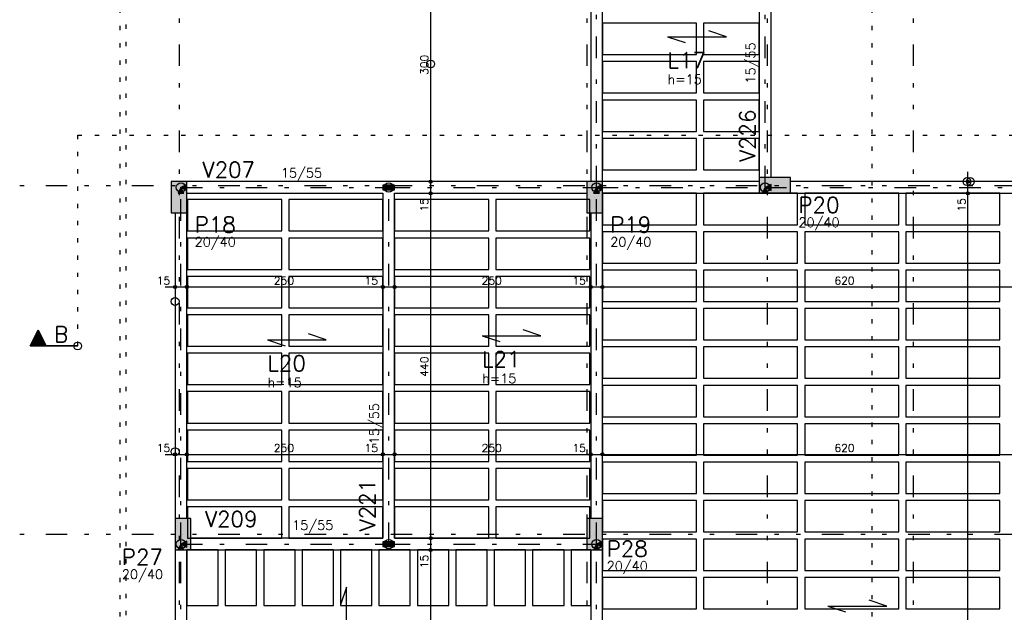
# Model space of a CAD drawing. Extents: x 0 to 119, y 0 to 84.
# Tile 4 of 19: x 12 to 34, y 34 to 48. Entities that reach past the tile are written whole.
import ezdxf

# ---------------------------------------------------------------- set-up
doc = ezdxf.new("R2010")
doc.units = 0
doc.header["$MEASUREMENT"] = 0
for name, pattern in [('ESTILO_TQS_0002', [0.4, 0.1, -0.3]), ('ESTILO_TQS_0003', [1.5, 0.5, -0.4, 0.1, -0.5]), ('ESTILO_TQS_0004', [2, 0.5, -0.4, 0.1, -0.4, 0.1, -0.5])]:
    doc.linetypes.add(name, pattern=pattern)
for name, color, linetype in [('1', 1, 'CONTINUOUS'), ('3', 3, 'CONTINUOUS'), ('4', 4, 'CONTINUOUS'), ('6', 6, 'CONTINUOUS'), ('9', 9, 'CONTINUOUS')]:
    doc.layers.add(name, color=color, linetype=linetype)
doc.styles.get("Standard").update_dxf_attribs({"font": 'ROMANS.SHX'})

msp = doc.modelspace()

# ---------------------------------------------------------------- linework, layer by layer
at = {"layer": '1', "linetype": 'ESTILO_TQS_0004'}
for p, q in [((15.316, 75.149), (15.316, 6.967)), ((24.771, 75.149), (24.771, 6.967)), ((28.953, 75.149), (28.953, 6.967)), ((32.344, 75.149), (32.344, 6.967)), ((10.225, 43.876), (76.189, 43.876)), ((10.225, 35.786), (76.189, 35.786))]:
    msp.add_line(p, q, dxfattribs=at)
at = {"layer": '1', "linetype": 'Continuous'}
for p, q in [((21.15, 49.649), (21.15, 43.74)), ((26.645, 47.328), (28.008, 47.328)), ((26.645, 47.328), (27.054, 47.192)), ((28.008, 47.328), (27.599, 47.464)), ((21.15, 44.195), (21.15, 43.467)), ((33.61, 43.467), (33.61, 44.195)), ((21.15, 43.967), (21.15, 43.967)), ((21.15, 43.967), (21.15, 43.967)), ((21.15, 43.922), (21.15, 35.467)), ((29.134, 43.876), (29.134, 43.876)), ((33.437, 43.967), (33.383, 43.967)), ((33.61, 23.286), (33.61, 43.922)), ((33.665, 43.967), (33.665, 43.967)), ((21.15, 43.695), (21.15, 43.695)), ((21.15, 43.695), (21.15, 43.695)), ((33.437, 43.695), (33.383, 43.695)), ((33.437, 43.695), (33.383, 43.695)), ((33.665, 43.695), (33.665, 43.695)), ((33.665, 43.695), (33.665, 43.695)), ((15.316, 43.604), (15.316, 43.604)), ((24.953, 43.604), (24.953, 43.604)), ((14.998, 41.524), (15.725, 41.524)), ((15.225, 41.543), (15.225, 41.543)), ((15.271, 41.524), (20.271, 41.524)), ((15.498, 41.543), (15.498, 41.543)), ((15.498, 41.543), (15.498, 41.543)), ((19.816, 41.524), (20.544, 41.524)), ((20.044, 41.543), (20.044, 41.543)), ((20.044, 41.543), (20.044, 41.543)), ((20.089, 41.524), (25.089, 41.524)), ((20.316, 41.543), (20.316, 41.543)), ((20.316, 41.543), (20.316, 41.543)), ((24.634, 41.524), (25.362, 41.524)), ((24.862, 41.543), (24.862, 41.543)), ((24.862, 41.543), (24.862, 41.543)), ((24.907, 41.524), (36.635, 41.524)), ((25.134, 41.543), (25.134, 41.543)), ((25.134, 41.543), (25.134, 41.543)), ((15.225, 41.316), (15.225, 41.297)), ((15.498, 41.316), (15.498, 41.297)), ((15.498, 41.316), (15.498, 41.297)), ((20.044, 41.316), (20.044, 41.297)), ((20.044, 41.316), (20.044, 41.297)), ((20.316, 41.316), (20.316, 41.297)), ((20.316, 41.316), (20.316, 41.297)), ((24.862, 41.316), (24.862, 41.297)), ((24.862, 41.316), (24.862, 41.297)), ((25.134, 41.316), (25.134, 41.297)), ((25.134, 41.316), (25.134, 41.297)), ((18.731, 40.297), (18.321, 40.433)), ((23.708, 40.391), (23.299, 40.528)), ((17.367, 40.297), (18.731, 40.297)), ((17.367, 40.297), (17.776, 40.16)), ((22.344, 40.391), (23.708, 40.391)), ((22.344, 40.391), (22.753, 40.255)), ((14.998, 37.64), (15.725, 37.64)), ((15.225, 37.64), (15.225, 37.64)), ((15.271, 37.64), (20.271, 37.64)), ((15.498, 37.64), (15.498, 37.64)), ((15.498, 37.64), (15.498, 37.64)), ((19.816, 37.64), (20.544, 37.64)), ((20.044, 37.64), (20.044, 37.64)), ((20.044, 37.64), (20.044, 37.64)), ((20.089, 37.64), (25.089, 37.64)), ((20.316, 37.64), (20.316, 37.64)), ((20.316, 37.64), (20.316, 37.64)), ((24.634, 37.64), (25.362, 37.64)), ((24.862, 37.64), (24.862, 37.64)), ((24.862, 37.64), (24.862, 37.64)), ((24.907, 37.64), (36.635, 37.64)), ((25.134, 37.64), (25.134, 37.64)), ((25.134, 37.64), (25.134, 37.64)), ((21.15, 35.922), (21.15, 35.195)), ((15.407, 35.786), (15.407, 35.786)), ((21.15, 35.695), (21.15, 35.695)), ((21.15, 35.695), (21.15, 35.695)), ((21.15, 35.649), (21.15, 31.558)), ((24.953, 35.786), (24.953, 35.786)), ((21.15, 35.422), (21.15, 35.422)), ((21.15, 35.422), (21.15, 35.422)), ((19.198, 34.56), (19.061, 34.151)), ((19.198, 33.197), (19.198, 34.56)), ((31.726, 34.122), (31.317, 34.258)), ((30.362, 34.122), (31.726, 34.122)), ((30.362, 34.122), (30.771, 33.986))]:
    msp.add_line(p, q, dxfattribs=at)
at = {"layer": '1', "linetype": 'ESTILO_TQS_0003'}
for p, q in [((24.998, 43.831), (24.998, 49.558)), ((28.907, 43.831), (28.907, 49.558)), ((15.362, 35.558), (15.362, 43.831)), ((15.362, 43.831), (20.18, 43.831)), ((20.18, 43.831), (24.998, 43.831)), ((20.18, 35.558), (20.18, 43.831)), ((24.998, 43.831), (28.907, 43.831)), ((24.998, 35.558), (24.998, 43.831)), ((28.907, 43.831), (36.544, 43.831)), ((15.362, 31.649), (15.362, 35.558)), ((15.362, 35.558), (20.18, 35.558)), ((20.18, 35.558), (24.998, 35.558)), ((24.998, 31.649), (24.998, 35.558))]:
    msp.add_line(p, q, dxfattribs=at)
at = {"layer": '1', "linetype": 'Continuous'}
for points in [[(24.862, 49.422), (24.862, 43.967)], [(25.134, 43.967), (25.134, 49.422)], [(28.771, 49.422), (28.771, 44.058)], [(29.044, 44.058), (29.044, 49.422)], [(25.134, 47.64), (25.134, 46.913), (27.316, 46.913), (27.316, 47.64), (25.134, 47.64)], [(27.48, 47.64), (27.48, 46.913), (28.771, 46.913), (28.771, 47.64), (27.48, 47.64)], [(25.134, 46.749), (25.134, 46.022), (27.316, 46.022), (27.316, 46.749), (25.134, 46.749)], [(27.48, 46.749), (27.48, 46.022), (28.771, 46.022), (28.771, 46.749), (27.48, 46.749)], [(25.134, 45.858), (25.134, 45.131), (27.316, 45.131), (27.316, 45.858), (25.134, 45.858)], [(27.48, 45.858), (27.48, 45.131), (28.771, 45.131), (28.771, 45.858), (27.48, 45.858)], [(25.134, 44.967), (25.134, 44.24), (27.316, 44.24), (27.316, 44.967), (25.134, 44.967)], [(27.48, 44.967), (27.48, 44.24), (28.771, 44.24), (28.771, 44.967), (27.48, 44.967)], [(15.498, 43.763), (15.498, 43.899), (15.362, 43.831), (15.498, 43.763)], [(20.18, 43.967), (15.498, 43.967)], [(20.044, 43.886), (20.044, 43.776), (20.316, 43.776), (20.316, 43.886), (20.044, 43.886)], [(24.771, 43.967), (20.18, 43.967)], [(25.134, 43.763), (25.134, 43.899), (24.998, 43.831), (25.134, 43.763)], [(28.771, 43.967), (25.134, 43.967)], [(29.044, 43.763), (29.044, 43.899), (28.907, 43.831), (29.044, 43.763)], [(36.407, 43.967), (29.498, 43.967)], [(15.294, 43.695), (15.43, 43.695), (15.362, 43.831), (15.294, 43.695)], [(15.498, 43.695), (20.044, 43.695)], [(20.044, 43.695), (20.044, 35.695)], [(20.316, 43.695), (24.771, 43.695)], [(20.316, 35.695), (20.316, 43.695)], [(24.93, 43.695), (25.066, 43.695), (24.998, 43.831), (24.93, 43.695)], [(25.134, 43.695), (28.771, 43.695)], [(25.134, 43.695), (25.134, 42.967), (27.316, 42.967), (27.316, 43.695), (25.134, 43.695)], [(27.48, 43.695), (27.48, 42.967), (29.662, 42.967), (29.662, 43.695), (27.48, 43.695)], [(28.839, 43.695), (28.975, 43.695), (28.907, 43.831), (28.839, 43.695)], [(29.498, 43.695), (36.407, 43.695)], [(29.825, 43.695), (29.825, 42.967), (32.007, 42.967), (32.007, 43.695), (29.825, 43.695)], [(32.171, 43.695), (32.171, 42.967), (34.353, 42.967), (34.353, 43.695), (32.171, 43.695)], [(15.516, 43.549), (15.516, 42.822), (17.698, 42.822), (17.698, 43.549), (15.516, 43.549)], [(17.862, 43.549), (17.862, 42.822), (20.044, 42.822), (20.044, 43.549), (17.862, 43.549)], [(20.316, 43.549), (20.316, 42.822), (22.498, 42.822), (22.498, 43.549), (20.316, 43.549)], [(22.662, 43.549), (22.662, 42.822), (24.844, 42.822), (24.844, 43.549), (22.662, 43.549)], [(15.225, 43.24), (15.225, 36.149)], [(15.498, 36.149), (15.498, 43.24)], [(24.862, 43.24), (24.862, 36.149)], [(25.134, 36.149), (25.134, 43.24)], [(25.134, 42.804), (25.134, 42.076), (27.316, 42.076), (27.316, 42.804), (25.134, 42.804)], [(27.48, 42.804), (27.48, 42.076), (29.662, 42.076), (29.662, 42.804), (27.48, 42.804)], [(29.825, 42.804), (29.825, 42.076), (32.007, 42.076), (32.007, 42.804), (29.825, 42.804)], [(32.171, 42.804), (32.171, 42.076), (34.353, 42.076), (34.353, 42.804), (32.171, 42.804)], [(15.516, 42.658), (15.516, 41.931), (17.698, 41.931), (17.698, 42.658), (15.516, 42.658)], [(17.862, 42.658), (17.862, 41.931), (20.044, 41.931), (20.044, 42.658), (17.862, 42.658)], [(20.316, 42.658), (20.316, 41.931), (22.498, 41.931), (22.498, 42.658), (20.316, 42.658)], [(22.662, 42.658), (22.662, 41.931), (24.844, 41.931), (24.844, 42.658), (22.662, 42.658)], [(25.134, 41.913), (25.134, 41.186), (27.316, 41.186), (27.316, 41.913), (25.134, 41.913)], [(27.48, 41.913), (27.48, 41.186), (29.662, 41.186), (29.662, 41.913), (27.48, 41.913)], [(29.825, 41.913), (29.825, 41.186), (32.007, 41.186), (32.007, 41.913), (29.825, 41.913)], [(32.171, 41.913), (32.171, 41.186), (34.353, 41.186), (34.353, 41.913), (32.171, 41.913)], [(15.516, 41.767), (15.516, 41.04), (17.698, 41.04), (17.698, 41.767), (15.516, 41.767)], [(17.862, 41.767), (17.862, 41.04), (20.044, 41.04), (20.044, 41.767), (17.862, 41.767)], [(20.316, 41.767), (20.316, 41.04), (22.498, 41.04), (22.498, 41.767), (20.316, 41.767)], [(22.662, 41.767), (22.662, 41.04), (24.844, 41.04), (24.844, 41.767), (22.662, 41.767)], [(15.516, 40.876), (15.516, 40.149), (17.698, 40.149), (17.698, 40.876), (15.516, 40.876)], [(17.862, 40.876), (17.862, 40.149), (20.044, 40.149), (20.044, 40.876), (17.862, 40.876)], [(20.316, 40.876), (20.316, 40.149), (22.498, 40.149), (22.498, 40.876), (20.316, 40.876)], [(22.662, 40.876), (22.662, 40.149), (24.844, 40.149), (24.844, 40.876), (22.662, 40.876)], [(25.134, 41.022), (25.134, 40.295), (27.316, 40.295), (27.316, 41.022), (25.134, 41.022)], [(27.48, 41.022), (27.48, 40.295), (29.662, 40.295), (29.662, 41.022), (27.48, 41.022)], [(29.825, 41.022), (29.825, 40.295), (32.007, 40.295), (32.007, 41.022), (29.825, 41.022)], [(32.171, 41.022), (32.171, 40.295), (34.353, 40.295), (34.353, 41.022), (32.171, 41.022)], [(15.516, 39.986), (15.516, 39.258), (17.698, 39.258), (17.698, 39.986), (15.516, 39.986)], [(17.862, 39.986), (17.862, 39.258), (20.044, 39.258), (20.044, 39.986), (17.862, 39.986)], [(20.316, 39.986), (20.316, 39.258), (22.498, 39.258), (22.498, 39.986), (20.316, 39.986)], [(22.662, 39.986), (22.662, 39.258), (24.844, 39.258), (24.844, 39.986), (22.662, 39.986)], [(25.134, 40.131), (25.134, 39.404), (27.316, 39.404), (27.316, 40.131), (25.134, 40.131)], [(27.48, 40.131), (27.48, 39.404), (29.662, 39.404), (29.662, 40.131), (27.48, 40.131)], [(29.825, 40.131), (29.825, 39.404), (32.007, 39.404), (32.007, 40.131), (29.825, 40.131)], [(32.171, 40.131), (32.171, 39.404), (34.353, 39.404), (34.353, 40.131), (32.171, 40.131)], [(15.516, 39.095), (15.516, 38.367), (17.698, 38.367), (17.698, 39.095), (15.516, 39.095)], [(17.862, 39.095), (17.862, 38.367), (20.044, 38.367), (20.044, 39.095), (17.862, 39.095)], [(20.316, 39.095), (20.316, 38.367), (22.498, 38.367), (22.498, 39.095), (20.316, 39.095)], [(22.662, 39.095), (22.662, 38.367), (24.844, 38.367), (24.844, 39.095), (22.662, 39.095)], [(25.134, 39.24), (25.134, 38.513), (27.316, 38.513), (27.316, 39.24), (25.134, 39.24)], [(27.48, 39.24), (27.48, 38.513), (29.662, 38.513), (29.662, 39.24), (27.48, 39.24)], [(29.825, 39.24), (29.825, 38.513), (32.007, 38.513), (32.007, 39.24), (29.825, 39.24)], [(32.171, 39.24), (32.171, 38.513), (34.353, 38.513), (34.353, 39.24), (32.171, 39.24)], [(15.516, 38.204), (15.516, 37.476), (17.698, 37.476), (17.698, 38.204), (15.516, 38.204)], [(17.862, 38.204), (17.862, 37.476), (20.044, 37.476), (20.044, 38.204), (17.862, 38.204)], [(20.316, 38.204), (20.316, 37.476), (22.498, 37.476), (22.498, 38.204), (20.316, 38.204)], [(22.662, 38.204), (22.662, 37.476), (24.844, 37.476), (24.844, 38.204), (22.662, 38.204)], [(25.134, 38.349), (25.134, 37.622), (27.316, 37.622), (27.316, 38.349), (25.134, 38.349)], [(27.48, 38.349), (27.48, 37.622), (29.662, 37.622), (29.662, 38.349), (27.48, 38.349)], [(29.825, 38.349), (29.825, 37.622), (32.007, 37.622), (32.007, 38.349), (29.825, 38.349)], [(32.171, 38.349), (32.171, 37.622), (34.353, 37.622), (34.353, 38.349), (32.171, 38.349)], [(25.134, 37.458), (25.134, 36.731), (27.316, 36.731), (27.316, 37.458), (25.134, 37.458)], [(27.48, 37.458), (27.48, 36.731), (29.662, 36.731), (29.662, 37.458), (27.48, 37.458)], [(29.825, 37.458), (29.825, 36.731), (32.007, 36.731), (32.007, 37.458), (29.825, 37.458)], [(32.171, 37.458), (32.171, 36.731), (34.353, 36.731), (34.353, 37.458), (32.171, 37.458)], [(15.516, 37.313), (15.516, 36.586), (17.698, 36.586), (17.698, 37.313), (15.516, 37.313)], [(17.862, 37.313), (17.862, 36.586), (20.044, 36.586), (20.044, 37.313), (17.862, 37.313)], [(20.316, 37.313), (20.316, 36.586), (22.498, 36.586), (22.498, 37.313), (20.316, 37.313)], [(22.662, 37.313), (22.662, 36.586), (24.844, 36.586), (24.844, 37.313), (22.662, 37.313)], [(25.134, 36.567), (25.134, 35.84), (27.316, 35.84), (27.316, 36.567), (25.134, 36.567)], [(27.48, 36.567), (27.48, 35.84), (29.662, 35.84), (29.662, 36.567), (27.48, 36.567)], [(29.825, 36.567), (29.825, 35.84), (32.007, 35.84), (32.007, 36.567), (29.825, 36.567)], [(32.171, 36.567), (32.171, 35.84), (34.353, 35.84), (34.353, 36.567), (32.171, 36.567)], [(15.516, 36.422), (15.516, 35.695), (17.698, 35.695), (17.698, 36.422), (15.516, 36.422)], [(17.862, 36.422), (17.862, 35.695), (20.044, 35.695), (20.044, 36.422), (17.862, 36.422)], [(20.316, 36.422), (20.316, 35.695), (22.498, 35.695), (22.498, 36.422), (20.316, 36.422)], [(22.662, 36.422), (22.662, 35.695), (24.844, 35.695), (24.844, 36.422), (22.662, 36.422)], [(15.498, 35.49), (15.498, 35.626), (15.362, 35.558), (15.498, 35.49)], [(20.044, 35.695), (15.589, 35.695)], [(24.771, 35.695), (20.316, 35.695)], [(25.134, 35.49), (25.134, 35.626), (24.998, 35.558), (25.134, 35.49)], [(25.134, 35.676), (25.134, 34.949), (27.316, 34.949), (27.316, 35.676), (25.134, 35.676)], [(27.48, 35.676), (27.48, 34.949), (29.662, 34.949), (29.662, 35.676), (27.48, 35.676)], [(29.825, 35.676), (29.825, 34.949), (32.007, 34.949), (32.007, 35.676), (29.825, 35.676)], [(32.171, 35.676), (32.171, 34.949), (34.353, 34.949), (34.353, 35.676), (32.171, 35.676)], [(15.225, 35.422), (15.225, 31.786)], [(15.294, 35.422), (15.43, 35.422), (15.362, 35.558), (15.294, 35.422)], [(15.498, 31.786), (15.498, 35.422)], [(15.498, 34.131), (16.225, 34.131), (16.225, 35.422), (15.498, 35.422), (15.498, 34.131)], [(15.589, 35.422), (20.18, 35.422)], [(16.389, 34.131), (17.116, 34.131), (17.116, 35.422), (16.389, 35.422), (16.389, 34.131)], [(17.28, 34.131), (18.007, 34.131), (18.007, 35.422), (17.28, 35.422), (17.28, 34.131)], [(18.171, 34.131), (18.898, 34.131), (18.898, 35.422), (18.171, 35.422), (18.171, 34.131)], [(19.062, 34.131), (19.789, 34.131), (19.789, 35.422), (19.062, 35.422), (19.062, 34.131)], [(19.953, 34.131), (20.68, 34.131), (20.68, 35.422), (19.953, 35.422), (19.953, 34.131)], [(20.044, 35.613), (20.044, 35.504), (20.316, 35.504), (20.316, 35.613), (20.044, 35.613)], [(20.18, 35.422), (24.771, 35.422)], [(20.844, 34.131), (21.571, 34.131), (21.571, 35.422), (20.844, 35.422), (20.844, 34.131)], [(21.735, 34.131), (22.462, 34.131), (22.462, 35.422), (21.735, 35.422), (21.735, 34.131)], [(22.625, 34.131), (23.353, 34.131), (23.353, 35.422), (22.625, 35.422), (22.625, 34.131)], [(23.516, 34.131), (24.244, 34.131), (24.244, 35.422), (23.516, 35.422), (23.516, 34.131)], [(24.407, 34.131), (24.862, 34.131), (24.862, 35.422), (24.407, 35.422), (24.407, 34.131)], [(24.862, 35.422), (24.862, 31.786)], [(24.93, 35.422), (25.066, 35.422), (24.998, 35.558), (24.93, 35.422)], [(25.134, 31.786), (25.134, 35.422)], [(25.134, 34.786), (25.134, 34.058), (27.316, 34.058), (27.316, 34.786), (25.134, 34.786)], [(27.48, 34.786), (27.48, 34.058), (29.662, 34.058), (29.662, 34.786), (27.48, 34.786)], [(29.825, 34.786), (29.825, 34.058), (32.007, 34.058), (32.007, 34.786), (29.825, 34.786)], [(32.171, 34.786), (32.171, 34.058), (34.353, 34.058), (34.353, 34.786), (32.171, 34.786)]]:
    msp.add_lwpolyline(points, dxfattribs=at)
for centre, radius in [((21.15, 46.695), 0.0909), ((15.362, 43.831), 0.109), ((15.362, 43.831), 0.109), ((20.18, 43.831), 0.109), ((20.18, 43.831), 0.109), ((21.15, 43.967), 0.0364), ((21.15, 43.967), 0.0364), ((21.15, 43.967), 0.0182), ((21.15, 43.967), 0.0182), ((24.998, 43.831), 0.109), ((24.998, 43.831), 0.109), ((28.907, 43.831), 0.109), ((28.907, 43.831), 0.109), ((33.588, 43.967), 0.0909), ((33.665, 43.967), 0.0909), ((33.61, 43.967), 0.0364), ((33.61, 43.967), 0.0182), ((21.15, 43.695), 0.0364), ((21.15, 43.695), 0.0364), ((21.15, 43.695), 0.0182), ((21.15, 43.695), 0.0182), ((33.61, 43.695), 0.0364), ((33.61, 43.695), 0.0364), ((33.61, 43.695), 0.0182), ((33.61, 43.695), 0.0182), ((15.225, 41.524), 0.0364), ((15.498, 41.524), 0.0364), ((15.498, 41.524), 0.0364), ((20.044, 41.524), 0.0364), ((20.044, 41.524), 0.0364), ((20.316, 41.524), 0.0364), ((20.316, 41.524), 0.0364), ((24.862, 41.524), 0.0364), ((24.862, 41.524), 0.0364), ((25.134, 41.524), 0.0364), ((25.134, 41.524), 0.0364), ((15.225, 41.524), 0.0182), ((15.498, 41.524), 0.0182), ((15.498, 41.524), 0.0182), ((20.044, 41.524), 0.0182), ((20.044, 41.524), 0.0182), ((20.316, 41.524), 0.0182), ((20.316, 41.524), 0.0182), ((24.862, 41.524), 0.0182), ((24.862, 41.524), 0.0182), ((25.134, 41.524), 0.0182), ((25.134, 41.524), 0.0182), ((15.225, 41.185), 0.0909), ((12.966, 40.154), 0.0909), ((15.225, 37.701), 0.0909), ((15.225, 37.64), 0.0364), ((15.498, 37.64), 0.0364), ((15.498, 37.64), 0.0364), ((20.044, 37.64), 0.0364), ((20.044, 37.64), 0.0364), ((20.316, 37.64), 0.0364), ((20.316, 37.64), 0.0364), ((24.862, 37.64), 0.0364), ((24.862, 37.64), 0.0364), ((25.134, 37.64), 0.0364), ((25.134, 37.64), 0.0364), ((15.225, 37.64), 0.0182), ((15.498, 37.64), 0.0182), ((15.498, 37.64), 0.0182), ((20.044, 37.64), 0.0182), ((20.044, 37.64), 0.0182), ((20.316, 37.64), 0.0182), ((20.316, 37.64), 0.0182), ((24.862, 37.64), 0.0182), ((24.862, 37.64), 0.0182), ((25.134, 37.64), 0.0182), ((25.134, 37.64), 0.0182), ((15.362, 35.558), 0.109), ((15.362, 35.558), 0.109), ((20.18, 35.558), 0.109), ((20.18, 35.558), 0.109), ((21.15, 35.695), 0.0364), ((21.15, 35.695), 0.0364), ((21.15, 35.695), 0.0182), ((21.15, 35.695), 0.0182), ((24.998, 35.558), 0.109), ((24.998, 35.558), 0.109), ((21.15, 35.422), 0.0364), ((21.15, 35.422), 0.0364), ((21.15, 35.422), 0.0182), ((21.15, 35.422), 0.0182)]:
    msp.add_circle(centre, radius, dxfattribs=at)
at = {"layer": '3', "linetype": 'ESTILO_TQS_0002'}
for p, q in [((13.954, 20.678), (13.954, 72.432)), ((14.092, 21.508), (14.092, 72.155)), ((31.389, 20.678), (31.389, 71.878)), ((12.966, 45.04), (73.682, 45.04)), ((12.966, 40.154), (12.966, 45.04))]:
    msp.add_line(p, q, dxfattribs=at)
at = {"layer": '3', "linetype": 'Continuous'}
for p, q in [((11.861, 40.154), (12.049, 40.531)), ((11.863, 40.155), (12.049, 40.527)), ((11.993, 40.415), (12.106, 40.415)), ((12.008, 40.444), (12.091, 40.444)), ((12.022, 40.473), (12.077, 40.473)), ((12.037, 40.502), (12.062, 40.502)), ((12.049, 40.531), (12.237, 40.155)), ((12.049, 40.527), (12.235, 40.155)), ((11.892, 40.212), (12.207, 40.212)), ((11.906, 40.241), (12.193, 40.241)), ((11.921, 40.27), (12.178, 40.27)), ((11.935, 40.299), (12.164, 40.299)), ((11.95, 40.328), (12.149, 40.328)), ((11.964, 40.356), (12.135, 40.357)), ((11.979, 40.386), (12.12, 40.386)), ((12.966, 40.154), (11.861, 40.154)), ((11.863, 40.155), (12.966, 40.155)), ((11.877, 40.183), (12.222, 40.183))]:
    msp.add_line(p, q, dxfattribs=at)
msp.add_lwpolyline([(11.863, 40.155), (12.049, 40.527), (12.235, 40.155), (11.863, 40.155)], dxfattribs=at)
at = {"layer": '6', "linetype": 'Continuous'}
for points in [[(15.134, 43.24), (15.498, 43.24), (15.498, 43.967), (15.134, 43.967), (15.134, 43.24)], [(24.771, 43.24), (25.134, 43.24), (25.134, 43.967), (24.771, 43.967), (24.771, 43.24)], [(29.498, 43.695), (29.498, 44.058), (28.771, 44.058), (28.771, 43.695), (29.498, 43.695)], [(15.225, 35.422), (15.589, 35.422), (15.589, 36.149), (15.225, 36.149), (15.225, 35.422)], [(24.771, 35.422), (25.134, 35.422), (25.134, 36.149), (24.771, 36.149), (24.771, 35.422)]]:
    msp.add_lwpolyline(points, dxfattribs=at)
at = {"layer": '9', "linetype": 'Continuous'}
for points in [[(15.134, 43.24), (15.498, 43.24), (15.498, 43.967)], [(15.134, 43.24), (15.498, 43.967), (15.134, 43.967)], [(15.134, 43.24), (15.134, 43.967), (15.134, 43.24)], [(15.498, 43.763), (15.498, 43.899), (15.362, 43.831)], [(20.044, 43.886), (20.044, 43.776), (20.316, 43.776)], [(20.044, 43.886), (20.316, 43.776), (20.316, 43.886)], [(20.044, 43.886), (20.316, 43.886), (20.044, 43.886)], [(24.771, 43.24), (25.134, 43.24), (25.134, 43.967)], [(24.771, 43.24), (25.134, 43.967), (24.771, 43.967)], [(24.771, 43.24), (24.771, 43.967), (24.771, 43.24)], [(25.134, 43.763), (25.134, 43.899), (24.998, 43.831)], [(29.498, 43.695), (29.498, 44.058), (28.771, 44.058)], [(29.498, 43.695), (28.771, 44.058), (28.771, 43.695)], [(29.044, 43.763), (29.044, 43.899), (28.907, 43.831)], [(15.294, 43.695), (15.43, 43.695), (15.362, 43.831)], [(15.294, 43.695), (15.362, 43.831), (15.294, 43.695)], [(15.498, 43.763), (15.362, 43.831), (15.498, 43.763)], [(24.93, 43.695), (25.066, 43.695), (24.998, 43.831)], [(24.93, 43.695), (24.998, 43.831), (24.93, 43.695)], [(25.134, 43.763), (24.998, 43.831), (25.134, 43.763)], [(29.498, 43.695), (28.771, 43.695), (29.498, 43.695)], [(28.839, 43.695), (28.975, 43.695), (28.907, 43.831)], [(28.839, 43.695), (28.907, 43.831), (28.839, 43.695)], [(29.044, 43.763), (28.907, 43.831), (29.044, 43.763)], [(15.225, 35.422), (15.589, 35.422), (15.589, 36.149)], [(15.225, 35.422), (15.589, 36.149), (15.225, 36.149)], [(15.225, 35.422), (15.225, 36.149), (15.225, 35.422)], [(24.771, 35.422), (25.134, 35.422), (25.134, 36.149)], [(24.771, 35.422), (25.134, 36.149), (24.771, 36.149)], [(24.771, 35.422), (24.771, 36.149), (24.771, 35.422)], [(15.498, 35.49), (15.498, 35.626), (15.362, 35.558)], [(25.134, 35.49), (25.134, 35.626), (24.998, 35.558)], [(15.294, 35.422), (15.43, 35.422), (15.362, 35.558)], [(15.294, 35.422), (15.362, 35.558), (15.294, 35.422)], [(15.498, 35.49), (15.362, 35.558), (15.498, 35.49)], [(20.044, 35.613), (20.044, 35.504), (20.316, 35.504)], [(20.044, 35.613), (20.316, 35.504), (20.316, 35.613)], [(20.044, 35.613), (20.316, 35.613), (20.044, 35.613)], [(24.93, 35.422), (25.066, 35.422), (24.998, 35.558)], [(24.93, 35.422), (24.998, 35.558), (24.93, 35.422)], [(25.134, 35.49), (24.998, 35.558), (25.134, 35.49)]]:
    msp.add_solid(points, dxfattribs=at)

# ---------------------------------------------------------------- texts
at = {"layer": '1', "linetype": 'Continuous'}
for s, p in [('300', (21.095, 46.44)), ('15', (21.095, 43.27)), ('15', (33.555, 43.27)), ('440', (21.095, 39.44)), ('15', (21.095, 34.998))]:
    msp.add_text(s, height=0.1818, rotation=90, dxfattribs=at).set_placement(p)
for s, p in [('15', (14.801, 41.579)), ('250', (17.516, 41.579)), ('15', (19.619, 41.579)), ('250', (22.334, 41.579)), ('15', (24.438, 41.579)), ('620', (30.516, 41.579)), ('15', (14.801, 37.695)), ('250', (17.516, 37.695)), ('15', (19.619, 37.695)), ('250', (22.334, 37.695)), ('15', (24.438, 37.695)), ('620', (30.516, 37.695))]:
    msp.add_text(s, height=0.1818, dxfattribs=at).set_placement(p)
at = {"layer": '3', "linetype": 'Continuous'}
for p in [(28.68, 46.24), (19.953, 37.876)]:
    msp.add_text('15/55', height=0.2182, rotation=90, dxfattribs=at).set_placement(p)
for s, height, p in [('h=15', 0.2182, (26.645, 46.23)), ('15/55', 0.2182, (17.68, 44.058)), ('20/40', 0.2182, (29.68, 42.913)), ('20/40', 0.2182, (15.68, 42.458)), ('20/40', 0.2182, (25.316, 42.458)), ('B', 0.364, (12.421, 40.244)), ('h=15', 0.2182, (22.344, 39.293)), ('h=15', 0.2182, (17.367, 39.199)), ('15/55', 0.2182, (17.941, 35.888)), ('20/40', 0.2182, (25.234, 34.941)), ('20/40', 0.2182, (13.991, 34.75))]:
    msp.add_text(s, height=height, dxfattribs=at).set_placement(p)
at = {"layer": '4', "linetype": 'Continuous'}
for s, p in [('L17', (26.645, 46.601)), ('V207', (15.862, 44.058)), ('L21', (22.344, 39.664)), ('L20', (17.367, 39.569)), ('V209', (15.919, 35.956))]:
    msp.add_text(s, height=0.3636, dxfattribs=at).set_placement(p)
for s, p in [('V226', (28.68, 44.422)), ('V221', (19.863, 35.854))]:
    msp.add_text(s, height=0.3636, rotation=90, dxfattribs=at).set_placement(p)
at = {"layer": '6', "linetype": 'Continuous'}
for s, p in [('P20', (29.68, 43.24)), ('P18', (15.68, 42.786)), ('P19', (25.316, 42.786)), ('P28', (25.234, 35.268)), ('P27', (13.991, 35.077))]:
    msp.add_text(s, height=0.3636, dxfattribs=at).set_placement(p)

doc.saveas('drawing.dxf')
